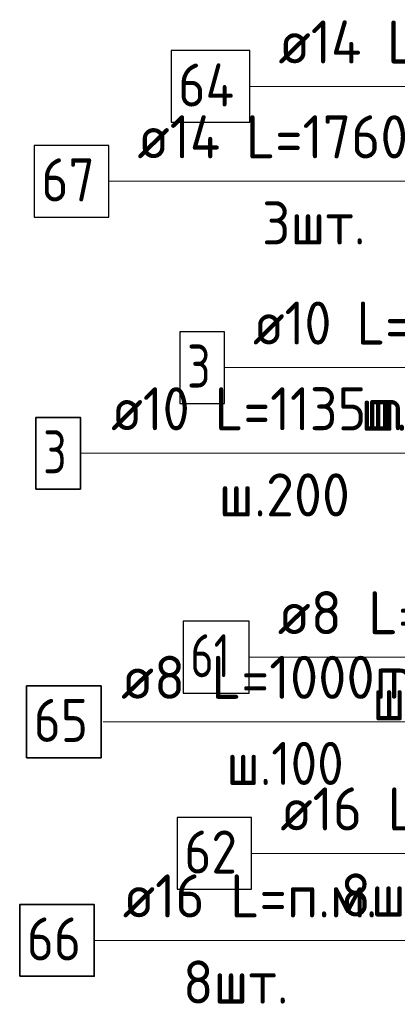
# Model space of a CAD drawing. Header units: metres. Extents: x -38 to 97, y -15 to 21.
# Tile 47 of 114: x 71.726 to 71.99, y 5.168 to 5.855. Entities that reach past the tile are written whole.
import ezdxf

# ---------------------------------------------------------------- set-up
doc = ezdxf.new("R2010")
doc.units = ezdxf.units.M
for name, color, linetype, lineweight in [('XR$3$Арм.стержн. Арматура края', 96, 'Continuous', 35), ('XR$3$Арм.стержн. Доп. арматура', 180, 'Continuous', 35), ('XR$3$Арм.стержн. Хомут', 240, 'Continuous', 35), ('XR$3$Арм.стержн.горизонт. 1', 180, 'Continuous', 35), ('XR$5$Арм.стержн. Арматура края', 96, 'Continuous', 35), ('XR$5$Арм.стержн. Доп. арматура', 180, 'Continuous', 35), ('XR$5$Арм.стержн. Хомут', 240, 'Continuous', 35), ('XR$5$Арм.стержн.горизонт. 1', 180, 'Continuous', 35)]:
    doc.layers.add(name, color=color, linetype=linetype, lineweight=lineweight)
doc.styles.add('ISOCPEUR', font='txt')

msp = doc.modelspace()

# ---------------------------------------------------------------- linework, layer by layer
at = {"layer": 'XR$3$Арм.стержн. Арматура края', "color": 7, "linetype": 'Continuous', "lineweight": 13, "transparency": 33554687}
msp.add_line((71.86884, 5.61217), (72.17584, 5.61217), dxfattribs=at)
at = {"layer": 'XR$3$Арм.стержн. Арматура края', "color": 7, "linetype": 'Continuous', "lineweight": 25, "transparency": 33554687}
msp.add_lwpolyline([(71.83784, 5.58717), (71.86884, 5.58717), (71.86884, 5.63717), (71.83784, 5.63717), (71.83784, 5.58717)], dxfattribs=at)
at = {"layer": 'XR$3$Арм.стержн. Доп. арматура', "color": 7, "linetype": 'Continuous', "lineweight": 13, "transparency": 33554687}
msp.add_line((71.88664, 5.80808), (72.20264, 5.80808), dxfattribs=at)
at = {"layer": 'XR$3$Арм.стержн. Доп. арматура', "color": 7, "linetype": 'Continuous', "lineweight": 25, "transparency": 33554687}
msp.add_lwpolyline([(71.83164, 5.78308), (71.88664, 5.78308), (71.88664, 5.83308), (71.83164, 5.83308), (71.83164, 5.78308)], dxfattribs=at)
at = {"layer": 'XR$3$Арм.стержн. Хомут', "color": 7, "linetype": 'Continuous', "lineweight": 13, "transparency": 33554687}
msp.add_line((71.88614, 5.41033), (72.16914, 5.41033), dxfattribs=at)
at = {"layer": 'XR$3$Арм.стержн. Хомут', "color": 7, "linetype": 'Continuous', "lineweight": 25, "transparency": 33554687}
msp.add_lwpolyline([(71.84014, 5.38533), (71.88614, 5.38533), (71.88614, 5.43533), (71.84014, 5.43533), (71.84014, 5.38533)], dxfattribs=at)
at = {"layer": 'XR$3$Арм.стержн.горизонт. 1', "color": 7, "linetype": 'Continuous', "lineweight": 13, "transparency": 33554687}
msp.add_line((71.88791, 5.27357), (72.11391, 5.27357), dxfattribs=at)
at = {"layer": 'XR$3$Арм.стержн.горизонт. 1', "color": 7, "linetype": 'Continuous', "lineweight": 25, "transparency": 33554687}
msp.add_lwpolyline([(71.83591, 5.24857), (71.88791, 5.24857), (71.88791, 5.29857), (71.83591, 5.29857), (71.83591, 5.24857)], dxfattribs=at)
at = {"layer": 'XR$5$Арм.стержн. Арматура края', "color": 7, "linetype": 'Continuous', "lineweight": 13, "transparency": 33554687}
msp.add_line((71.76838, 5.55243), (72.07838, 5.55243), dxfattribs=at)
at = {"layer": 'XR$5$Арм.стержн. Арматура края', "color": 7, "linetype": 'Continuous', "lineweight": 35, "transparency": 33554687}
msp.add_lwpolyline([(71.73738, 5.52743), (71.76838, 5.52743), (71.76838, 5.57743), (71.73738, 5.57743), (71.73738, 5.52743)], dxfattribs=at)
at = {"layer": 'XR$5$Арм.стержн. Доп. арматура', "color": 7, "linetype": 'Continuous', "lineweight": 13, "transparency": 33554687}
msp.add_line((71.78817, 5.74197), (72.10417, 5.74197), dxfattribs=at)
at = {"layer": 'XR$5$Арм.стержн. Доп. арматура', "color": 7, "linetype": 'Continuous', "lineweight": 25, "transparency": 33554687}
msp.add_lwpolyline([(71.73617, 5.71697), (71.78817, 5.71697), (71.78817, 5.76697), (71.73617, 5.76697), (71.73617, 5.71697)], dxfattribs=at)
at = {"layer": 'XR$5$Арм.стержн. Хомут', "color": 7, "linetype": 'Continuous', "lineweight": 13, "transparency": 33554687}
msp.add_line((71.78428, 5.36529), (72.06728, 5.36529), dxfattribs=at)
at = {"layer": 'XR$5$Арм.стержн. Хомут', "color": 7, "linetype": 'Continuous', "lineweight": 35, "transparency": 33554687}
msp.add_lwpolyline([(71.73078, 5.34029), (71.78278, 5.34029), (71.78278, 5.39029), (71.73078, 5.39029), (71.73078, 5.34029)], dxfattribs=at)
at = {"layer": 'XR$5$Арм.стержн.горизонт. 1', "color": 7, "linetype": 'Continuous', "lineweight": 13, "transparency": 33554687}
msp.add_line((71.77799, 5.21294), (72.00399, 5.21294), dxfattribs=at)
at = {"layer": 'XR$5$Арм.стержн.горизонт. 1', "color": 7, "linetype": 'Continuous', "lineweight": 35, "transparency": 33554687}
msp.add_lwpolyline([(71.72599, 5.18794), (71.77799, 5.18794), (71.77799, 5.23794), (71.72599, 5.23794), (71.72599, 5.18794)], dxfattribs=at)

# ---------------------------------------------------------------- texts
at = {"layer": 'XR$3$Арм.стержн. Арматура края', "color": 7, "linetype": 'Continuous', "lineweight": 25, "transparency": 33554687, "char_height": 0.03, "attachment_point": 7, "style": 'ISOCPEUR'}
for s, insert, width in [('\\W0.92;ø10 L=1135mm ', (71.88884, 5.62817), 0.2806692), ('\\W0.78;3', (71.84284, 5.59817), 0.0326407), ('\\W0.95;ш.200 ', (71.96384, 5.56817), 0.1311995)]:
    msp.add_mtext(s, dxfattribs=dict(at, insert=insert, width=width))
at = {"layer": 'XR$3$Арм.стержн. Доп. арматура', "color": 7, "linetype": 'Continuous', "lineweight": 25, "transparency": 33554687, "char_height": 0.03, "attachment_point": 7, "style": 'ISOCPEUR'}
for s, insert, width in [('\\W0.94;ø14 L=1950mm ', (71.90664, 5.82408), 0.2899763), ('\\W0.88;64', (71.83664, 5.79408), 0.0581992)]:
    msp.add_mtext(s, dxfattribs=dict(at, insert=insert, width=width))
at = {"layer": 'XR$3$Арм.стержн. Хомут', "color": 7, "linetype": 'Continuous', "lineweight": 25, "transparency": 33554687, "char_height": 0.03, "attachment_point": 7, "style": 'ISOCPEUR'}
for s, insert, width in [('\\W0.96;ø8 L=1000mm ', (71.90614, 5.42633), 0.2722217), ('\\W0.75;61', (71.84514, 5.39633), 0.0472281), ('\\W0.90;ш.100 ', (71.97214, 5.36633), 0.1244867)]:
    msp.add_mtext(s, dxfattribs=dict(at, insert=insert, width=width))
at = {"layer": 'XR$3$Арм.стержн.горизонт. 1', "color": 7, "linetype": 'Continuous', "lineweight": 25, "transparency": 33554687, "char_height": 0.03, "attachment_point": 7, "style": 'ISOCPEUR'}
for s, insert, width in [('\\W0.94;ø16 L=п.м.', (71.90791, 5.28957), 0.1999832), ('\\W0.87;62', (71.84091, 5.25957), 0.0550812), ('\\W0.94;8шт. ', (71.94991, 5.22957), 0.1161286)]:
    msp.add_mtext(s, dxfattribs=dict(at, insert=insert, width=width))
at = {"layer": 'XR$5$Арм.стержн. Арматура края', "color": 7, "linetype": 'Continuous', "lineweight": 25, "transparency": 33554687, "char_height": 0.03, "attachment_point": 7, "style": 'ISOCPEUR'}
for s, insert, width in [('\\W0.92;ø10 L=1135mm ', (71.78988, 5.56843), 0.2806692), ('\\W0.78;3', (71.74238, 5.53843), 0.0326407), ('\\W0.95;ш.200 ', (71.86488, 5.50843), 0.1311996)]:
    msp.add_mtext(s, dxfattribs=dict(at, insert=insert, width=width))
at = {"layer": 'XR$5$Арм.стержн. Доп. арматура', "color": 7, "linetype": 'Continuous', "lineweight": 25, "transparency": 33554687, "char_height": 0.03, "attachment_point": 7, "style": 'ISOCPEUR'}
for s, insert, width in [('\\W0.94;ø14 L=1760mm ', (71.80817, 5.75797), 0.2899763), ('\\W0.87;67', (71.74117, 5.72797), 0.0550812), ('\\W0.94;3шт. ', (71.89517, 5.69797), 0.1161286)]:
    msp.add_mtext(s, dxfattribs=dict(at, insert=insert, width=width))
at = {"layer": 'XR$5$Арм.стержн. Хомут', "color": 7, "linetype": 'Continuous', "lineweight": 25, "transparency": 33554687, "char_height": 0.03, "attachment_point": 7, "style": 'ISOCPEUR'}
for s, insert, width in [('\\W0.96;ø8 L=1000mm ', (71.79678, 5.38129), 0.2722218), ('\\W0.87;65', (71.73578, 5.35129), 0.0550811), ('\\W0.90;ш.100 ', (71.87028, 5.32129), 0.1244865)]:
    msp.add_mtext(s, dxfattribs=dict(at, insert=insert, width=width))
at = {"layer": 'XR$5$Арм.стержн.горизонт. 1', "color": 7, "linetype": 'Continuous', "lineweight": 25, "transparency": 33554687, "char_height": 0.03, "attachment_point": 7, "style": 'ISOCPEUR'}
for s, insert, width in [('\\W0.94;ø16 L=п.м.', (71.79799, 5.22894), 0.1999832), ('\\W0.87;66', (71.73099, 5.19894), 0.0550812), ('\\W0.94;8шт. ', (71.83999, 5.16894), 0.1161286)]:
    msp.add_mtext(s, dxfattribs=dict(at, insert=insert, width=width))

doc.saveas('drawing.dxf')
